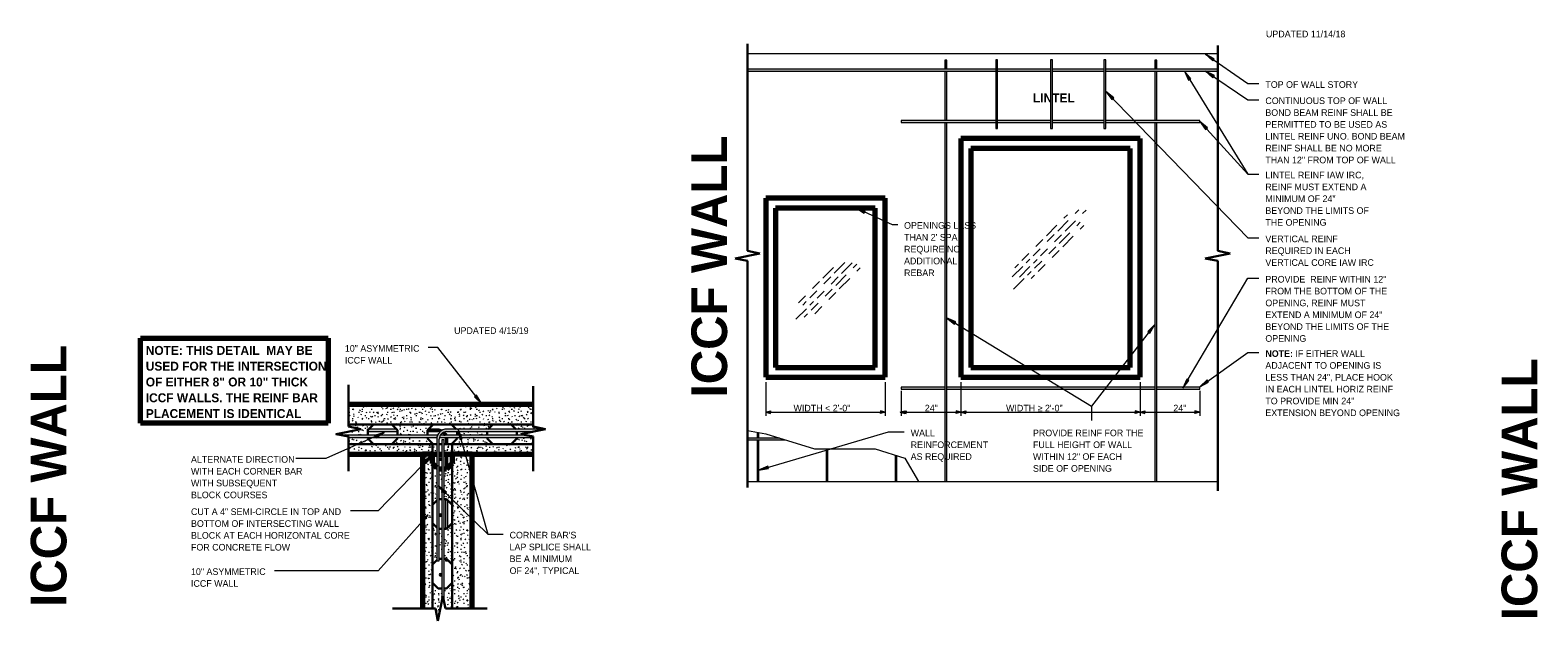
# Model space of a CAD drawing. Header units: inches. Extents: x 0 to 1352, y -35 to 287.
# Tile 9 of 13: x 686 to 989, y 19 to 138. Entities that reach past the tile are written whole.
import ezdxf

# ---------------------------------------------------------------- set-up
doc = ezdxf.new("R2010")
doc.units = ezdxf.units.IN
doc.header["$MEASUREMENT"] = 0
doc.linetypes.add('Hidden 1_16_', pattern=[0.09375, 0.0625, -0.03125])
for name, color, linetype, lineweight in [('A-ANNO-TEXT', 2, 'Continuous', 9), ('A-DETL', 5, 'Hidden 1_16_', 9), ('A-DETL-GENF', 3, 'Continuous', 9), ('A-DETL-HLIN', 3, 'Continuous', 70), ('A-DETL-LLIN', 3, 'Continuous', 9), ('A-DETL-MLIN', 3, 'Continuous', 30)]:
    doc.layers.add(name, color=color, linetype=linetype, lineweight=lineweight)
pattern_1 = [(0, (603.035, 0), (2.56, 0.64), [0.211, -1.709, 0.211, -1.709, -10.24]), (0, (603.035, 0), (2.56, 0.64), [-3.84, 0.211, -3.629, 0.211, -1.709, -4.48]), (0, (603.035, 0), (2.56, 0.64), [-9.6, 0.211, -1.069, 0.211, -2.989]), (120, (603.995, 0.32), (-1.8342563, 1.897025), [0.211, -1.709, 0.211, -1.709, -10.24]), (120, (603.995, 0.32), (-1.8342563, 1.897025), [-3.84, 0.211, -3.629, 0.211, -1.709, -4.48]), (120, (603.995, 0.32), (-1.8342563, 1.897025), [-9.6, 0.211, -1.069, 0.211, -2.989]), (240, (604.315, 1.6), (-0.7257437, -2.537025), [0.211, -1.709, 0.211, -1.709, -10.24]), (240, (604.315, 1.6), (-0.7257437, -2.537025), [-3.84, 0.211, -3.629, 0.211, -1.709, -4.48]), (240, (604.315, 1.6), (-0.7257437, -2.537025), [-9.6, 0.211, -1.069, 0.211, -2.989])]

# ---------------------------------------------------------------- blocks, each defined once
blk = doc.blocks.new('Reinf Bar Bend _TERSECTION0')
at = {"layer": 'A-DETL-GENF'}
for points in [[(0.5, 15.4), (0.27, 15.63), (0, 15.63), (0, 9.63), (0.27, 9.63), (0.5, 9.85)], [(-26, 0), (-26, -0.5), (-25.85, -0.5), (-25.56, -0.2), (-25.56, 0)], [(-2.56, 0), (-2.56, -0.5), (-1.5, -0.5), (-1.22, -0.44), (-1.22, 0.07), (-1.5, 0)], [(-13.85, -0.5), (-13.56, -0.2), (-13.56, 0), (-19.56, 0), (-19.56, -0.2), (-19.26, -0.5)], [(-4.56, -0.5), (-4.56, 0), (-7.55, 0), (-7.55, -0.2), (-7.26, -0.5)]]:
    blk.add_hatch(color=256, dxfattribs=at).paths.add_polyline_path(points, flags=0)
h = blk.add_hatch(color=256, dxfattribs=at)
edge = h.paths.add_edge_path(flags=0)
edge.add_line((0.5, 1.5), (0.5, 3.4))
edge.add_line((0.5, 3.4), (0.27, 3.63))
edge.add_line((0.27, 3.63), (0, 3.63))
edge.add_line((0, 3.63), (0, 1.5))
edge.add_line((0, 1.5), (-0.09, 1.16))
edge.add_line((-0.09, 1.16), (0.27, 0.63))
edge.add_spline(control_points=[(0.27, 0.63), (0.33, 0.76), (0.42, 1.05), (0.48, 1.35), (0.5, 1.5)], knot_values=[0, 0, 0, 0, 0.448916, 0.905024, 0.905024, 0.905024, 0.905024], degree=3, periodic=0)
h = blk.add_hatch(color=256, dxfattribs=at)
edge = h.paths.add_edge_path(flags=0)
edge.add_line((-0.72, 0.09), (-0.72, -0.34))
edge.add_line((-0.72, -0.34), (-0.09, 0.09))
edge.add_spline(control_points=[(-0.09, 0.09), (-0.1, 0.19), (-0.15, 0.38), (-0.26, 0.55), (-0.33, 0.63)], knot_values=[0, 0, 0, 0, 0.303352, 0.597012, 0.597012, 0.597012, 0.597012], degree=3, periodic=0)
edge.add_line((-0.33, 0.63), (-0.52, 0.43))
edge.add_line((-0.52, 0.43), (-0.49, 0.43))
edge.add_arc((-0.49, 0.18), 0.25, -90, 90, ccw=False)
edge.add_spline(control_points=[(-0.49, -0.07), (-0.51, -0.07), (-0.54, -0.06), (-0.61, -0.04), (-0.66, 0), (-0.7, 0.05), (-0.72, 0.08), (-0.72, 0.09)], knot_values=[0, 0, 0, 0, 0.050533, 0.098951, 0.196359, 0.244076, 0.293427, 0.293427, 0.293427, 0.293427], degree=3, periodic=0)
for p, q in [((0, 15.63), (0, 9.63)), ((0.5, 9.85), (0.5, 15.4)), ((0, 3.63), (0, 1.5)), ((0.5, 1.5), (0.5, 3.4)), ((-25.56, 0), (-26, 0)), ((-26, 0), (-26, -0.5)), ((-13.56, 0), (-19.56, 0)), ((-4.56, 0), (-7.55, 0)), ((-1.5, 0), (-2.56, 0)), ((-26, -0.5), (-25.85, -0.5)), ((-19.26, -0.5), (-13.85, -0.5)), ((-7.26, -0.5), (-4.56, -0.5)), ((-2.56, -0.5), (-1.5, -0.5))]:
    blk.add_line(p, q, dxfattribs=at)
for centre, radius, start, end in [((-1.5, 1.48), 1.48, 269.8826, 281.1505), ((-1.5, 1.49), 1.99, 293.0411, 315.0264), ((-1.45, 1.46), 1.43, 311.7108, 323.2507), ((-1.33, 1.49), 1.33, 344.8272, 0.4237), ((-1.49, 1.5), 1.99, 333.7091, 0.0394), ((-1.49, 1.27), 1.77, 269.7396, 279.1898)]:
    blk.add_arc(centre, radius, start, end, dxfattribs=at)
blk = doc.blocks.new('Reinf Bar Eleva_TERSECTION0')
at = {"layer": 'A-DETL-GENF'}
h = blk.add_hatch(color=256, dxfattribs=at)
edge = h.paths.add_edge_path(flags=0)
edge.add_spline(control_points=[(23.1, 0), (23.12, 0.01), (23.16, 0.02), (23.22, 0.02), (23.26, 0.01), (23.28, 0)], knot_values=[0, 0, 0, 0, 0.061092, 0.123674, 0.184765, 0.184765, 0.184765, 0.184765], degree=3, periodic=0)
edge.add_line((23.28, 0), (24.02, 0))
edge.add_spline(control_points=[(24.02, 0), (24.06, 0.08), (24.11, 0.25), (24.16, 0.41), (24.18, 0.5)], knot_values=[0, 0, 0, 0, 0.25957, 0.523675, 0.523675, 0.523675, 0.523675], degree=3, periodic=0)
edge.add_line((24.18, 0.5), (5.38, 0.5))
edge.add_line((5.38, 0.5), (5.38, 0.28))
edge.add_line((5.38, 0.28), (6.76, 0))
edge.add_line((6.76, 0), (23.1, 0))
h = blk.add_hatch(color=256, dxfattribs=at)
edge = h.paths.add_edge_path(flags=0)
edge.add_line((43.89, 0), (42.5, 0.28))
edge.add_line((42.5, 0.28), (42.5, 0.5))
edge.add_line((42.5, 0.5), (24.7, 0.5))
edge.add_spline(control_points=[(24.7, 0.5), (24.68, 0.42), (24.65, 0.25), (24.61, 0.08), (24.59, 0)], knot_values=[0, 0, 0, 0, 0.256045, 0.511008, 0.511008, 0.511008, 0.511008], degree=3, periodic=0)
edge.add_line((24.59, 0), (43.89, 0))
for p, q in [((24.18, 0.5), (5.38, 0.5)), ((6.76, 0), (23.1, 0)), ((23.28, 0), (24.02, 0)), ((24.59, 0), (43.89, 0)), ((42.5, 0.5), (24.7, 0.5))]:
    blk.add_line(p, q, dxfattribs=at)
blk = doc.blocks.new('Reinf Bar Secti_TERSECTION0')
at = {"layer": 'A-DETL-GENF'}
h = blk.add_hatch(color=256, dxfattribs=at)
edge = h.paths.add_edge_path(flags=0)
edge.add_arc((0, 0), 0.25, 180, 360)
edge.add_arc((0, 0), 0.25, 360, 540)
for start, end in [(360, 180), (180, 360)]:
    blk.add_arc((0, 0), 0.25, start, end, dxfattribs=at)
blk = doc.blocks.new('Break Line1 - B_TERSECTION0')
at = {"layer": 'A-DETL-GENF', "lineweight": 30}
for p, q in [((-7.94, 0), (-1, 0)), ((-1, 0), (-0.5, 2.5)), ((-0.5, 2.5), (0.5, -2.5)), ((0.5, -2.5), (1, 0)), ((1, 0), (9.42, 0))]:
    blk.add_line(p, q, dxfattribs=at)
blk = doc.blocks.new('Reinf Bar Bend _TERSECTION1')
at = {"layer": 'A-DETL-GENF'}
h = blk.add_hatch(color=256, dxfattribs=at)
edge = h.paths.add_edge_path(flags=0)
edge.add_line((-1.5, 0.5), (-26, 0.5))
edge.add_line((-26, 0.5), (-26, 0))
edge.add_line((-26, 0), (-1.5, 0))
edge.add_spline(control_points=[(-1.5, 0), (-1.37, 0), (-1.17, -0.03), (-0.92, -0.11), (-0.75, -0.2), (-0.59, -0.31), (-0.44, -0.44), (-0.31, -0.59), (-0.2, -0.75), (-0.11, -0.92), (-0.03, -1.17), (0, -1.37), (0, -1.5)], knot_values=[0, 0, 0, 0, 0.404156, 0.595405, 0.783325, 0.976031, 1.175391, 1.374751, 1.567457, 1.755378, 1.946626, 2.350782, 2.350782, 2.350782, 2.350782], degree=3, periodic=0)
edge.add_line((0, -1.5), (0, -18.88))
edge.add_line((0, -18.88), (0.5, -21.38))
edge.add_line((0.5, -21.38), (0.5, -1.5))
edge.add_spline(control_points=[(0.5, -1.5), (0.5, -1.37), (0.48, -1.17), (0.42, -0.91), (0.35, -0.73), (0.27, -0.56), (0.16, -0.39), (0.05, -0.23), (-0.08, -0.08), (-0.23, 0.05), (-0.39, 0.16), (-0.56, 0.27), (-0.73, 0.35), (-0.91, 0.42), (-1.17, 0.48), (-1.37, 0.5), (-1.5, 0.5)], knot_values=[0, 0, 0, 0, 0.399354, 0.592814, 0.784392, 0.978725, 1.17682, 1.374914, 1.569247, 1.76358, 1.961675, 2.15977, 2.354103, 2.545681, 2.73914, 3.138495, 3.138495, 3.138495, 3.138495], degree=3, periodic=0)
for p, q in [((-1.5, 0.5), (-26, 0.5)), ((-26, 0.5), (-26, 0)), ((-26, 0), (-1.5, 0)), ((0, -1.5), (0, -18.88)), ((0.5, -21.38), (0.5, -1.5))]:
    blk.add_line(p, q, dxfattribs=at)
for radius, start in [(2, 0), (1.5, 360)]:
    blk.add_arc((-1.5, -1.5), radius, start, 90, dxfattribs=at)
blk = doc.blocks.new('Reinf Bar Eleva_TERSECTION1')
at = {"layer": 'A-DETL-GENF'}
blk.add_hatch(color=256, dxfattribs=at).paths.add_polyline_path([(38.41, 0), (38.41, 0.5), (5.75, 0.5), (7, 0.25), (5.75, 0)], flags=0)
for p, q in [((38.41, 0.5), (5.75, 0.5)), ((5.75, 0), (38.41, 0)), ((38.41, 0), (38.41, 0.5))]:
    blk.add_line(p, q, dxfattribs=at)
blk = doc.blocks.new('Break Line2 - B_TERSECTION0')
at = {"layer": 'A-DETL-GENF', "lineweight": 30}
for p, q in [((0.5, 2.5), (-0.5, -2.5)), ((1, 0), (0.5, 2.5)), ((-1, 0), (-9.65, 0)), ((-0.5, -2.5), (-1, 0)), ((9.4, 0), (1, 0))]:
    blk.add_line(p, q, dxfattribs=at)
blk = doc.blocks.new('Break Line1 - B_TERSECTION1')
at = {"layer": 'A-DETL-GENF', "lineweight": 30}
for p, q in [((-9.11, 0), (-1, 0)), ((-1, 0), (-0.5, 2.5)), ((-0.5, 2.5), (0.5, -2.5)), ((0.5, -2.5), (1, 0)), ((1, 0), (7.94, 0))]:
    blk.add_line(p, q, dxfattribs=at)
blk = doc.blocks.new('Reinf Bar Eleva_N_ TYPICAL0')
at = {"layer": 'A-DETL-GENF'}
blk.add_hatch(color=256, dxfattribs=at).paths.add_polyline_path([(0, 0), (0, -0.38), (5.18, -0.38), (5.3, 0)], flags=0)
for p, q in [((5.3, 0), (0, 0)), ((0, 0), (0, -0.38)), ((0, -0.38), (5.18, -0.38))]:
    blk.add_line(p, q, dxfattribs=at)
blk = doc.blocks.new('Reinf Bar Eleva_N_ TYPICAL1')
at = {"layer": 'A-DETL-GENF'}
blk.add_hatch(color=256, dxfattribs=at).paths.add_polyline_path([(0, 0), (0, -0.38), (6.55, -0.38), (6.55, 0)], flags=0)
for p, q in [((6.55, 0), (0, 0)), ((0, 0), (0, -0.38)), ((0, -0.38), (6.55, -0.38))]:
    blk.add_line(p, q, dxfattribs=at)
blk = doc.blocks.new('Reinf Bar Eleva_N_ TYPICAL2')
at = {"layer": 'A-DETL-GENF'}
for points in [[(0, 0), (0, -0.38), (8.38, -0.38), (8.38, 0)], [(8.75, 0), (8.75, -0.38), (9.86, -0.38), (9.93, 0)]]:
    blk.add_hatch(color=256, dxfattribs=at).paths.add_polyline_path(points, flags=0)
for p, q in [((8.38, 0), (0, 0)), ((0, 0), (0, -0.38)), ((0, -0.38), (8.38, -0.38)), ((9.93, 0), (8.75, 0)), ((8.75, -0.38), (9.86, -0.38))]:
    blk.add_line(p, q, dxfattribs=at)
blk = doc.blocks.new('Reinf Bar Eleva_N_ TYPICAL3')
at = {"layer": 'A-DETL-GENF'}
blk.add_hatch(color=256, dxfattribs=at).paths.add_polyline_path([(10.12, -0.38), (8.92, 0), (2.5, 0), (2.5, -0.38)], flags=0)
for p, q in [((8.92, 0), (2.5, 0)), ((2.5, -0.38), (10.12, -0.38))]:
    blk.add_line(p, q, dxfattribs=at)
blk = doc.blocks.new('Reinf Bar Eleva_N_ TYPICAL4')
at = {"layer": 'A-DETL-GENF'}
for points in [[(0, 0), (0, -0.38), (8.76, -0.38), (8.76, 0)], [(9.14, 0), (9.14, -0.38), (51, -0.38), (51, 0)], [(60, -0.38), (60, 0), (51.37, 0), (51.37, -0.38)]]:
    blk.add_hatch(color=256, dxfattribs=at).paths.add_polyline_path(points, flags=0)
for p, q in [((8.76, 0), (0, 0)), ((0, 0), (0, -0.38)), ((0, -0.38), (8.76, -0.38)), ((51, 0), (9.14, 0)), ((9.14, -0.38), (51, -0.38)), ((60, 0), (51.37, 0)), ((51.37, -0.38), (60, -0.38)), ((60, -0.38), (60, 0))]:
    blk.add_line(p, q, dxfattribs=at)
blk = doc.blocks.new('Reinf Bar Eleva_N_ TYPICAL5')
at = {"layer": 'A-DETL-GENF'}
for points in [[(0, 0), (0, -0.38), (72.21, -0.38), (72.21, 0)], [(72.58, 0), (72.58, -0.38), (82.5, -0.38), (82.5, 0)], [(84.75, -0.38), (84.75, 0), (82.87, 0), (82.87, -0.38)]]:
    blk.add_hatch(color=256, dxfattribs=at).paths.add_polyline_path(points, flags=0)
for p, q in [((72.21, 0), (0, 0)), ((0, 0), (0, -0.38)), ((0, -0.38), (72.21, -0.38)), ((82.5, 0), (72.58, 0)), ((72.58, -0.38), (82.5, -0.38)), ((84.75, 0), (82.87, 0)), ((82.87, -0.38), (84.75, -0.38)), ((84.75, -0.38), (84.75, 0))]:
    blk.add_line(p, q, dxfattribs=at)
blk = doc.blocks.new('Reinf Bar Eleva_N_ TYPICAL6')
at = {"layer": 'A-DETL-GENF'}
for points in [[(0, 0), (0, -0.38), (18.88, -0.38), (18.88, 0)], [(29.63, -0.38), (29.63, 0), (19.25, 0), (19.25, -0.38)], [(30, 0), (30, -0.38), (40.63, -0.38), (40.63, 0)], [(60, -0.38), (60, 0), (41, 0), (41, -0.38)]]:
    blk.add_hatch(color=256, dxfattribs=at).paths.add_polyline_path(points, flags=0)
for p, q in [((18.88, 0), (0, 0)), ((0, 0), (0, -0.38)), ((0, -0.38), (18.88, -0.38)), ((29.63, 0), (19.25, 0)), ((19.25, -0.38), (29.63, -0.38)), ((40.63, 0), (30, 0)), ((30, -0.38), (40.63, -0.38)), ((60, 0), (41, 0)), ((41, -0.38), (60, -0.38)), ((60, -0.38), (60, 0))]:
    blk.add_line(p, q, dxfattribs=at)
blk = doc.blocks.new('Reinf Bar Eleva_N_ TYPICAL7')
at = {"layer": 'A-DETL-GENF'}
for points in [[(2, 0), (2, -0.38), (24.49, -0.38), (24.49, 0)], [(35.24, -0.38), (35.24, 0), (24.86, 0), (24.86, -0.38)], [(35.61, 0), (35.61, -0.38), (46.24, -0.38), (46.24, 0)], [(96.5, -0.38), (96.5, 0), (46.61, 0), (46.61, -0.38)]]:
    blk.add_hatch(color=256, dxfattribs=at).paths.add_polyline_path(points, flags=0)
for p, q in [((24.49, 0), (2, 0)), ((2, -0.38), (24.49, -0.38)), ((35.24, 0), (24.86, 0)), ((24.86, -0.38), (35.24, -0.38)), ((46.24, 0), (35.61, 0)), ((35.61, -0.38), (46.24, -0.38)), ((96.5, 0), (46.61, 0)), ((46.61, -0.38), (96.5, -0.38))]:
    blk.add_line(p, q, dxfattribs=at)
blk = doc.blocks.new('Break Line6 - B_N_ TYPICAL0')
at = {"layer": 'A-DETL-GENF', "lineweight": 30}
for p, q in [((-46.56, 0), (-1, 0)), ((-1, 0), (-0.5, 2.5)), ((-0.5, 2.5), (0.5, -2.5)), ((0.5, -2.5), (1, 0)), ((1, 0), (42.63, 0))]:
    blk.add_line(p, q, dxfattribs=at)
blk = doc.blocks.new('Break Line6 - B_N_ TYPICAL1')
at = {"layer": 'A-DETL-GENF', "lineweight": 30}
for p, q in [((-42.31, 0), (-1, 0)), ((-1, 0), (-0.5, 2.5)), ((-0.5, 2.5), (0.5, -2.5)), ((0.5, -2.5), (1, 0)), ((1, 0), (47.26, 0))]:
    blk.add_line(p, q, dxfattribs=at)
blk = doc.blocks.new('Reinf Bar Eleva_N_ TYPICAL8')
at = {"layer": 'A-DETL-GENF'}
blk.add_hatch(color=256, dxfattribs=at).paths.add_polyline_path([(13.8, 0), (0, 0), (0, -0.38), (13.8, -0.38)], flags=0)
for p, q in [((13.8, 0), (0, 0)), ((0, 0), (0, -0.38)), ((0, -0.38), (13.8, -0.38)), ((13.8, -0.38), (13.8, 0))]:
    blk.add_line(p, q, dxfattribs=at)

msp = doc.modelspace()

# ---------------------------------------------------------------- hatches: boundary and pattern name
at = {"layer": 'A-ANNO-TEXT'}
for points in [[(923.24, 131.43), (923.54, 131.86), (921.75, 132.78)], [(918.37, 127.55), (918.82, 127.83), (917.55, 129.4)], [(923.25, 128.05), (923.55, 128.49), (921.75, 129.39)], [(902.93, 123.67), (903.31, 124.04), (901.73, 125.29)], [(921.8, 117.61), (922.19, 117.96), (920.65, 119.26)], [(853.16, 100.82), (853.38, 101.3), (851.46, 101.9)], [(871.3, 78.51), (871.57, 78.96), (869.72, 79.77)], [(910.15, 77.04), (910.57, 76.71), (911.58, 78.46)], [(918.44, 67.19), (917.99, 67.45), (917.2, 65.6)], [(922.38, 66.85), (922.08, 67.28), (920.6, 65.91)], [(775.26, 64.25), (774.85, 63.92), (776.29, 62.51)], [(754.76, 56.13), (754.98, 55.65), (756.7, 56.7)], [(771.86, 55.32), (772.37, 55.47), (771.58, 57.32)], [(764.8, 50.99), (765.18, 50.62), (766.39, 52.24)], [(833.93, 49.45), (833.78, 49.96), (831.94, 49.14)], [(768.81, 44.37), (769.18, 44.75), (767.56, 45.96)], [(764.01, 38.82), (764.41, 38.47), (765.55, 40.13)]]:
    msp.add_hatch(color=7, dxfattribs=at).paths.add_polyline_path(points, flags=0)
at = {"layer": 'A-DETL-GENF'}
h = msp.add_hatch(dxfattribs=at)
h.set_pattern_fill('FP6_19', style=0, pattern_type=2)
h.set_pattern_definition(pattern_1)
h.paths.add_polyline_path([(758.2, 58.34), (759.37, 57.17), (759.37, 56.18), (765.37, 56.18), (765.37, 57.17), (766.54, 58.34), (770.2, 58.34), (771.14, 57.4), (777.6, 57.4), (778.54, 58.34), (782.2, 58.34), (783.14, 57.4), (789.12, 57.4), (786.62, 57.9), (786.62, 62.34), (749.5, 62.34), (749.5, 57.9), (752, 57.4), (747.37, 56.47), (747.37, 56.32), (748.11, 56.18), (753.37, 56.18), (753.37, 57.17), (754.54, 58.34)], flags=0)
for points in [[(834.34, 61.08), (833.37, 60.82), (834.34, 60.56)], [(856.41, 60.56), (857.37, 60.82), (856.41, 61.08)], [(861.57, 61.08), (860.61, 60.82), (861.57, 60.56)], [(871.64, 60.56), (872.61, 60.82), (871.64, 61.08)], [(873.57, 61.08), (872.61, 60.82), (873.57, 60.56)], [(907.64, 60.56), (908.61, 60.82), (907.64, 61.08)], [(909.57, 61.08), (908.61, 60.82), (909.57, 60.56)], [(919.64, 60.56), (920.61, 60.82), (919.64, 61.08)]]:
    msp.add_hatch(color=7, dxfattribs=at).paths.add_polyline_path(points, flags=0)
h = msp.add_hatch(dxfattribs=at)
h.set_pattern_fill('FP6_19', style=0, pattern_type=2)
h.set_pattern_definition(pattern_1)
h.paths.add_polyline_path([(759.37, 55.51), (758.2, 54.34), (754.54, 54.34), (753.37, 55.51), (753.37, 55.68), (749.5, 55.68), (749.5, 52.34), (767.24, 52.34), (767.24, 54.34), (766.54, 54.34), (765.37, 55.51), (765.37, 55.68), (759.37, 55.68)], flags=0)
h = msp.add_hatch(dxfattribs=at)
h.set_pattern_fill('FP6_19', style=0, pattern_type=2)
h.set_pattern_definition(pattern_1)
h.paths.add_polyline_path([(771.37, 55.51), (770.2, 54.34), (768.74, 54.34), (768.74, 52.34), (786.62, 52.34), (786.62, 55.68), (783.37, 55.68), (783.37, 55.51), (782.2, 54.34), (778.54, 54.34), (777.37, 55.51), (777.37, 55.68), (771.37, 55.68)], flags=0)
h = msp.add_hatch(dxfattribs=at)
h.set_pattern_fill('FP6_19', style=0, pattern_type=2)
h.set_pattern_definition(pattern_1)
h.paths.add_polyline_path([(771.37, 56.18), (777.37, 56.18), (777.37, 56.9), (771.37, 56.9)], flags=0)
h = msp.add_hatch(dxfattribs=at)
h.set_pattern_fill('FP6_19', style=0, pattern_type=2)
h.set_pattern_definition(pattern_1)
h.paths.add_polyline_path([(783.37, 56.18), (785.23, 56.18), (784.12, 56.4), (786.62, 56.9), (783.37, 56.9)], flags=0)
h = msp.add_hatch(dxfattribs=at)
h.set_pattern_fill('FP6_19', style=0, pattern_type=2)
h.set_pattern_definition(pattern_1)
h.paths.add_polyline_path([(766.37, 50.51), (766.37, 52.34), (764.37, 52.34), (764.37, 21.34), (766.99, 21.34), (767.42, 19.22), (767.54, 19.34), (767.59, 19.34), (768.24, 22.59), (768.24, 25.34), (767.54, 25.34), (766.37, 26.51), (766.37, 30.17), (767.24, 31.05), (767.24, 37.64), (766.37, 38.51), (766.37, 42.17), (767.24, 43.05), (767.24, 49.64)], flags=0)
h = msp.add_hatch(dxfattribs=at)
h.set_pattern_fill('FP6_19', style=0, pattern_type=2)
h.set_pattern_definition(pattern_1)
h.paths.add_polyline_path([(767.74, 54.34), (767.74, 52.34), (768.24, 52.34), (768.24, 54.34)], flags=0)
h = msp.add_hatch(dxfattribs=at)
h.set_pattern_fill('FP6_19', style=0, pattern_type=2)
h.set_pattern_definition(pattern_1)
h.paths.add_polyline_path([(774.37, 52.34), (770.37, 52.34), (770.37, 50.51), (769.19, 49.34), (768.74, 49.34), (768.74, 43.34), (769.19, 43.34), (770.37, 42.17), (770.37, 38.51), (769.19, 37.34), (768.74, 37.34), (768.74, 31.34), (769.19, 31.34), (770.37, 30.17), (770.37, 26.51), (769.19, 25.34), (768.74, 25.34), (768.74, 22.59), (768.99, 21.34), (774.37, 21.34)], flags=0)
h = msp.add_hatch(dxfattribs=at)
h.set_pattern_fill('FP6_19', style=0, pattern_type=2)
h.set_pattern_definition(pattern_1)
h.paths.add_polyline_path([(767.74, 49.34), (767.74, 43.34), (768.24, 43.34), (768.24, 49.34)], flags=0)
h = msp.add_hatch(dxfattribs=at)
h.set_pattern_fill('FP6_19', style=0, pattern_type=2)
h.set_pattern_definition(pattern_1)
h.paths.add_polyline_path([(767.74, 37.34), (767.74, 31.34), (768.24, 31.34), (768.24, 37.34)], flags=0)

# ---------------------------------------------------------------- linework, layer by layer
at = {"layer": 'A-ANNO-TEXT', "color": 7}
for p, q in [((923.54, 131.86), (921.75, 132.78)), ((921.75, 132.78), (923.24, 131.43)), ((921.75, 132.78), (930.28, 126.87)), ((923.24, 131.43), (923.54, 131.86)), ((918.82, 127.83), (917.55, 129.4)), ((917.55, 129.4), (918.37, 127.55)), ((917.55, 129.4), (930.28, 108.67)), ((918.37, 127.55), (918.82, 127.83)), ((923.55, 128.49), (921.75, 129.39)), ((921.75, 129.39), (923.25, 128.05)), ((921.75, 129.39), (930.28, 123.61)), ((923.25, 128.05), (923.55, 128.49)), ((903.31, 124.04), (901.73, 125.29)), ((901.73, 125.29), (902.93, 123.67)), ((901.73, 125.29), (930.28, 95.84)), ((930.28, 126.87), (932.52, 126.87)), ((902.93, 123.67), (903.31, 124.04)), ((930.28, 123.61), (932.52, 123.61)), ((922.19, 117.96), (920.65, 119.26)), ((920.65, 119.26), (921.8, 117.61)), ((920.65, 119.26), (930.28, 108.67)), ((921.8, 117.61), (922.19, 117.96)), ((930.28, 108.67), (932.52, 108.67)), ((930.28, 108.67), (932.52, 108.67)), ((853.38, 101.3), (851.46, 101.9)), ((851.46, 101.9), (853.16, 100.82)), ((851.46, 101.9), (858.77, 98.54)), ((853.16, 100.82), (853.38, 101.3)), ((858.77, 98.54), (859.9, 98.54)), ((930.28, 95.84), (932.52, 95.84)), ((917.2, 65.6), (930.28, 87.72)), ((930.28, 87.72), (932.52, 87.72)), ((871.57, 78.96), (869.72, 79.77)), ((869.72, 79.77), (871.3, 78.51)), ((869.72, 79.77), (898.88, 62.04)), ((871.3, 78.51), (871.57, 78.96)), ((911.58, 78.46), (898.88, 62.04)), ((911.58, 78.46), (910.15, 77.04)), ((910.15, 77.04), (910.57, 76.71)), ((910.57, 76.71), (911.58, 78.46)), ((766.28, 73.82), (765.54, 73.82)), ((767.44, 73.82), (766.28, 73.82)), ((776.29, 62.51), (767.44, 73.82)), ((920.6, 65.91), (930.28, 72.77)), ((930.28, 72.77), (932.52, 72.77)), ((917.99, 67.45), (917.2, 65.6)), ((917.2, 65.6), (918.44, 67.19)), ((918.44, 67.19), (917.99, 67.45)), ((922.08, 67.28), (920.6, 65.91)), ((920.6, 65.91), (922.38, 66.85)), ((922.38, 66.85), (922.08, 67.28)), ((775.26, 64.25), (774.85, 63.92)), ((774.85, 63.92), (776.29, 62.51)), ((776.29, 62.51), (775.26, 64.25)), ((898.88, 62.04), (898.88, 59.15)), ((898.88, 62.04), (898.88, 59.15)), ((756.7, 56.7), (744.93, 51.5)), ((756.7, 56.7), (754.76, 56.13)), ((754.76, 56.13), (754.98, 55.65)), ((754.98, 55.65), (756.7, 56.7)), ((772.37, 55.47), (771.58, 57.32)), ((771.58, 57.32), (771.86, 55.32)), ((771.58, 57.32), (777.49, 36.27)), ((771.86, 55.32), (772.37, 55.47)), ((831.94, 49.14), (858.08, 56.82)), ((858.08, 56.82), (861.23, 56.82)), ((766.39, 52.24), (755.44, 40.98)), ((766.39, 52.24), (764.8, 50.99)), ((765.18, 50.62), (766.39, 52.24)), ((742.32, 51.5), (738.95, 51.5)), ((744.93, 51.5), (742.32, 51.5)), ((764.8, 50.99), (765.18, 50.62)), ((833.78, 49.96), (831.94, 49.14)), ((831.94, 49.14), (833.93, 49.45)), ((833.93, 49.45), (833.78, 49.96)), ((769.18, 44.75), (767.56, 45.96)), ((767.56, 45.96), (768.81, 44.37)), ((767.56, 45.96), (777.49, 36.27)), ((768.81, 44.37), (769.18, 44.75)), ((751.18, 40.98), (749.88, 40.98)), ((755.44, 40.98), (751.18, 40.98)), ((765.55, 40.13), (755.44, 28.93)), ((765.55, 40.13), (764.01, 38.82)), ((764.41, 38.47), (765.55, 40.13)), ((764.01, 38.82), (764.41, 38.47)), ((777.49, 36.27), (780.61, 36.27)), ((777.49, 36.27), (780.61, 36.27)), ((735.35, 28.93), (734.61, 28.93)), ((755.44, 28.93), (735.35, 28.93))]:
    msp.add_line(p, q, dxfattribs=at)
at = {"layer": 'A-DETL', "linetype": 'Continuous', "lineweight": 70}
for p, q in [((707.7, 75.69), (745.45, 75.69)), ((707.7, 58.59), (707.7, 75.69)), ((745.45, 75.69), (745.45, 58.59)), ((745.45, 58.59), (707.7, 58.59)), ((747.37, 56.47), (747.37, 56.32)), ((766.37, 50.51), (766.37, 52.34)), ((770.37, 52.34), (770.37, 50.51)), ((767.24, 49.64), (766.37, 50.51)), ((768.24, 49.34), (767.74, 49.34)), ((769.19, 49.34), (768.74, 49.34)), ((770.37, 50.51), (769.19, 49.34))]:
    msp.add_line(p, q, dxfattribs=at)
at = {"layer": 'A-DETL', "linetype": 'Continuous', "lineweight": 30}
for p, q in [((753.37, 57.17), (754.54, 58.34)), ((754.54, 58.34), (758.2, 58.34)), ((758.2, 58.34), (759.37, 57.17)), ((765.37, 57.17), (766.54, 58.34)), ((766.54, 58.34), (770.2, 58.34)), ((770.2, 58.34), (771.14, 57.4)), ((777.6, 57.4), (778.54, 58.34)), ((778.54, 58.34), (782.2, 58.34)), ((782.2, 58.34), (783.14, 57.4)), ((753.37, 56.18), (753.37, 57.17)), ((753.37, 55.51), (753.37, 55.68)), ((754.54, 54.34), (753.37, 55.51)), ((759.37, 55.51), (758.2, 54.34)), ((759.37, 57.17), (759.37, 56.18)), ((759.37, 55.68), (759.37, 55.51)), ((765.37, 56.18), (765.37, 57.17)), ((765.37, 55.51), (765.37, 55.68)), ((766.54, 54.34), (765.37, 55.51)), ((771.37, 55.51), (770.2, 54.34)), ((771.37, 56.9), (771.37, 56.18)), ((771.37, 55.68), (771.37, 55.51)), ((777.37, 56.18), (777.37, 56.9)), ((777.37, 55.51), (777.37, 55.68)), ((778.54, 54.34), (777.37, 55.51)), ((783.37, 55.51), (782.2, 54.34)), ((783.37, 56.9), (783.37, 56.18)), ((783.37, 55.68), (783.37, 55.51)), ((758.2, 54.34), (754.54, 54.34)), ((767.24, 54.34), (766.54, 54.34)), ((768.24, 54.34), (767.74, 54.34)), ((770.2, 54.34), (768.74, 54.34)), ((782.2, 54.34), (778.54, 54.34)), ((766.37, 42.17), (767.24, 43.05)), ((767.74, 43.34), (768.24, 43.34)), ((768.74, 43.34), (769.19, 43.34)), ((769.19, 43.34), (770.37, 42.17)), ((766.37, 38.51), (766.37, 42.17)), ((770.37, 42.17), (770.37, 38.51)), ((767.24, 37.64), (766.37, 38.51)), ((768.24, 37.34), (767.74, 37.34)), ((769.19, 37.34), (768.74, 37.34)), ((770.37, 38.51), (769.19, 37.34)), ((766.37, 30.17), (767.24, 31.05)), ((767.74, 31.34), (768.24, 31.34)), ((768.74, 31.34), (769.19, 31.34)), ((769.19, 31.34), (770.37, 30.17)), ((766.37, 26.51), (766.37, 30.17)), ((770.37, 30.17), (770.37, 26.51)), ((767.54, 25.34), (766.37, 26.51)), ((768.24, 25.34), (767.54, 25.34)), ((769.19, 25.34), (768.74, 25.34)), ((770.37, 26.51), (769.19, 25.34)), ((767.42, 19.22), (767.54, 19.34)), ((767.54, 19.34), (767.59, 19.34))]:
    msp.add_line(p, q, dxfattribs=at)
at = {"layer": 'A-DETL', "lineweight": 30}
for p, q in [((766.37, 54.34), (766.37, 52.34)), ((770.37, 54.34), (770.37, 52.34))]:
    msp.add_line(p, q, dxfattribs=at)
at = {"layer": 'A-DETL-HLIN'}
for p, q in [((872.61, 115.82), (872.61, 67.82)), ((908.61, 115.82), (872.61, 115.82)), ((908.61, 67.82), (908.61, 115.82)), ((874.61, 113.82), (874.61, 69.82)), ((906.61, 113.82), (874.61, 113.82)), ((906.61, 69.82), (906.61, 113.82)), ((833.37, 103.82), (833.37, 67.82)), ((857.37, 103.82), (833.37, 103.82)), ((857.37, 67.82), (857.37, 103.82)), ((835.37, 101.82), (835.37, 69.82)), ((855.37, 101.82), (835.37, 101.82)), ((855.37, 69.82), (855.37, 101.82)), ((835.37, 69.82), (855.37, 69.82)), ((874.61, 69.82), (906.61, 69.82)), ((833.37, 67.82), (857.37, 67.82)), ((872.61, 67.82), (908.61, 67.82)), ((786.62, 62.34), (749.5, 62.34)), ((749.5, 52.34), (764.37, 52.34)), ((766.37, 52.34), (764.37, 52.34)), ((764.37, 52.34), (764.37, 21.34)), ((766.37, 52.34), (767.24, 52.34)), ((767.74, 52.34), (768.24, 52.34)), ((768.74, 52.34), (770.37, 52.34)), ((774.37, 52.34), (770.37, 52.34)), ((774.37, 52.34), (786.62, 52.34)), ((774.37, 21.34), (774.37, 52.34))]:
    msp.add_line(p, q, dxfattribs=at)
at = {"layer": 'A-DETL-LLIN'}
for p, q in [((924.22, 132.86), (829.72, 132.86)), ((893.31, 99.8), (894.02, 100.51)), ((895.6, 100.76), (896.3, 101.47)), ((897.05, 100.73), (897.76, 101.44)), ((889.79, 96.25), (891.9, 98.38)), ((892.07, 97.21), (894.19, 99.34)), ((893.53, 97.18), (895.65, 99.31)), ((895.88, 98.3), (896.59, 99.01)), ((896.59, 97.6), (897.3, 98.31)), ((887.68, 94.12), (889.09, 95.54)), ((889.96, 95.09), (891.37, 96.51)), ((890.25, 92.62), (891.66, 94.04)), ((891.42, 95.05), (892.83, 96.47)), ((892.36, 94.75), (894.47, 96.88)), ((893.07, 94.05), (895.18, 96.18)), ((884.86, 91.28), (886.27, 92.7)), ((885.73, 90.83), (886.44, 91.54)), ((887.14, 92.25), (888.55, 93.67)), ((887.19, 90.79), (887.9, 91.5)), ((887.43, 89.79), (888.84, 91.2)), ((888.6, 92.21), (890.01, 93.63)), ((890.96, 91.92), (892.37, 93.34)), ((926.22, 92.63), (926.22, 92.83)), ((844.87, 87.77), (846.98, 89.9)), ((845.04, 86.61), (846.45, 88.03)), ((846.5, 86.57), (847.91, 87.99)), ((847.15, 88.74), (849.27, 90.87)), ((847.44, 86.28), (849.55, 88.41)), ((848.61, 88.7), (850.72, 90.83)), ((850.96, 89.83), (851.66, 90.54)), ((851.67, 89.13), (852.37, 89.84)), ((882.92, 87.99), (885.03, 90.12)), ((883.45, 89.86), (884.16, 90.57)), ((884.37, 87.95), (886.49, 90.08)), ((886.02, 88.37), (886.72, 89.08)), ((886.73, 87.66), (887.43, 88.37)), ((888.14, 89.08), (889.55, 90.5)), ((842.22, 83.77), (843.63, 85.19)), ((842.76, 85.64), (844.16, 87.06)), ((843.68, 83.74), (845.09, 85.16)), ((845.32, 84.15), (846.73, 85.57)), ((846.03, 83.45), (847.44, 84.87)), ((848.15, 85.58), (850.26, 87.71)), ((883.2, 85.53), (885.32, 87.66)), ((839.94, 82.81), (841.35, 84.23)), ((840.81, 82.35), (841.52, 83.06)), ((842.27, 82.32), (842.97, 83.03)), ((842.51, 81.31), (843.92, 82.73)), ((843.22, 80.61), (844.63, 82.03)), ((839.45, 79.48), (841.57, 81.61)), ((841.1, 79.89), (841.8, 80.6)), ((833.37, 66.82), (833.37, 60.07)), ((857.37, 66.82), (857.37, 60.07)), ((872.61, 66.82), (872.61, 60.07)), ((908.61, 66.82), (908.61, 60.07)), ((860.61, 65.07), (860.61, 60.07)), ((920.61, 65.07), (920.61, 60.07)), ((833.37, 60.82), (834.34, 61.08)), ((833.37, 60.82), (857.37, 60.82)), ((833.37, 60.82), (834.34, 60.56)), ((834.34, 61.08), (834.34, 60.82)), ((834.34, 60.56), (834.34, 60.82)), ((857.37, 60.82), (856.41, 61.08)), ((856.41, 61.08), (856.41, 60.82)), ((857.37, 60.82), (856.41, 60.56)), ((856.41, 60.56), (856.41, 60.82)), ((860.37, 60.82), (861.34, 61.08)), ((860.37, 60.82), (861.34, 60.56)), ((860.61, 60.82), (861.57, 61.08)), ((860.61, 60.82), (872.61, 60.82)), ((860.61, 60.82), (861.57, 60.56)), ((861.34, 61.08), (861.34, 60.82)), ((861.34, 60.56), (861.34, 60.82)), ((861.57, 61.08), (861.57, 60.82)), ((861.57, 60.56), (861.57, 60.82)), ((872.61, 60.82), (871.64, 61.08)), ((871.64, 61.08), (871.64, 60.82)), ((872.61, 60.82), (871.64, 60.56)), ((871.64, 60.56), (871.64, 60.82)), ((872.61, 60.82), (873.57, 61.08)), ((872.61, 60.82), (908.61, 60.82)), ((872.61, 60.82), (873.57, 60.56)), ((873.57, 61.08), (873.57, 60.82)), ((873.57, 60.56), (873.57, 60.82)), ((908.61, 60.82), (907.64, 61.08)), ((907.64, 61.08), (907.64, 60.82)), ((908.61, 60.82), (907.64, 60.56)), ((907.64, 60.56), (907.64, 60.82)), ((908.61, 60.82), (909.57, 61.08)), ((908.61, 60.82), (920.61, 60.82)), ((908.61, 60.82), (909.57, 60.56)), ((909.57, 61.08), (909.57, 60.82)), ((909.57, 60.56), (909.57, 60.82)), ((920.61, 60.82), (919.64, 61.08)), ((919.64, 61.08), (919.64, 60.82)), ((920.61, 60.82), (919.64, 60.56)), ((919.64, 60.56), (919.64, 60.82)), ((829.72, 57.12), (833.37, 56.48)), ((833.37, 56.48), (843.17, 53.41)), ((843.17, 53.41), (855.37, 53.41)), ((855.37, 53.41), (861.31, 51.55)), ((861.31, 51.55), (864.1, 46.86)), ((829.72, 46.86), (924.22, 46.86))]:
    msp.add_line(p, q, dxfattribs=at)
at = {"layer": 'A-DETL-MLIN'}
for p, q in [((786.62, 58.34), (749.5, 58.34)), ((767.24, 54.34), (749.5, 54.34)), ((766.37, 21.34), (766.37, 52.34)), ((768.24, 54.34), (767.74, 54.34)), ((786.62, 54.34), (768.74, 54.34)), ((770.36, 21.34), (770.36, 52.34))]:
    msp.add_line(p, q, dxfattribs=at)

# ---------------------------------------------------------------- block references
at = {"layer": 'A-DETL-GENF'}
for name, p, rotation in [('Break Line6 - B_N_ TYPICAL0', (829.72, 92.23), 89.99999999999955), ('Break Line6 - B_N_ TYPICAL1', (924.22, 92.23), 269.9999999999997), ('Reinf Bar Eleva_N_ TYPICAL5', (869.37, 46.86), 89.9999999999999), ('Reinf Bar Eleva_N_ TYPICAL8', (879.61, 117.82), 89.99999999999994), ('Reinf Bar Eleva_N_ TYPICAL8', (890.61, 117.82), 89.99999999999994), ('Reinf Bar Eleva_N_ TYPICAL8', (901.36, 117.82), 89.99999999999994), ('Reinf Bar Eleva_N_ TYPICAL5', (911.61, 46.86), 89.9999999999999), ('Reinf Bar Eleva_N_ TYPICAL7', (926.22, 129.36), 180), ('Reinf Bar Eleva_N_ TYPICAL6', (920.61, 119.07), 180), ('Break Line1 - B_TERSECTION0', (749.5, 56.9), 89.99999999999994), ('Break Line1 - B_TERSECTION1', (786.62, 56.9), 270.0000000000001), ('Reinf Bar Eleva_TERSECTION0', (792, 56.18), 180), ('Reinf Bar Bend _TERSECTION0', (768.99, 56.9), 90.00000000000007), ('Reinf Bar Bend _TERSECTION1', (767.74, 56.9), 89.99999999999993), ('Reinf Bar Eleva_TERSECTION1', (768.74, 16.84), 90.00000000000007), ('Reinf Bar Secti_TERSECTION0', (768.81, 56.4), 180), ('Reinf Bar Eleva_N_ TYPICAL2', (831.62, 46.86), 89.9999999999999), ('Reinf Bar Secti_TERSECTION0', (767.99, 51.4), 180), ('Reinf Bar Eleva_N_ TYPICAL1', (845.5, 46.86), 89.9999999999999), ('Reinf Bar Eleva_N_ TYPICAL0', (859.37, 46.86), 89.9999999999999), ('Reinf Bar Secti_TERSECTION0', (767.99, 40.09), 180), ('Reinf Bar Secti_TERSECTION0', (767.99, 28.09), 180)]:
    msp.add_blockref(name, p, dxfattribs=dict(at, rotation=rotation))
for name, p in [('Reinf Bar Eleva_N_ TYPICAL4', (860.61, 65.82)), ('Reinf Bar Eleva_N_ TYPICAL3', (827.22, 55.61)), ('Break Line2 - B_TERSECTION0', (767.99, 21.34))]:
    msp.add_blockref(name, p, dxfattribs=at)

# ---------------------------------------------------------------- texts
at = {"layer": 'A-ANNO-TEXT', "color": 7, "attachment_point": 1}
for s, insert, char_height, width, line_spacing_factor in [('\\fStylus BT|b0|i0|c0|p34|;UPDATED 11/14/18', (933.92, 137.51), 1.3341, 20.97, 1.070803), ('\\fStylus BT|b0|i0|c0|p34|;TOP OF WALL STORY', (933.8, 127.35), 1.3341, 22.05, 1.070803), ('\\fStylus BT|b1|i0|c0|p34|;LINTEL', (887.09, 124.89), 1.7913, 8.88, 1.063354), ('\\fStylus BT|b0|i0|c0|p34|;CONTINUOUS TOP OF WALL\\PBOND BEAM REINF SHALL BE\\PPERMITTED TO BE USED AS\\PLINTEL REINF UNO. BOND BEAM\\PREINF SHALL BE NO MORE\\PTHAN 12" FROM TOP OF WALL', (933.8, 124.09), 1.3341, 33.714, 1.070803), ('\\fStylus BT|b0|i0|c0|p34|;LINTEL REINF IAW IRC,\\PREINF MUST EXTEND A\\PMINIMUM OF 24"\\PBEYOND THE LIMITS OF\\PTHE OPENING', (933.8, 109.15), 1.3341, 24.948, 1.070803), ("\\fStylus BT|b0|i0|c0|p34|;OPENINGS LESS\\PTHAN 2' SPAN\\PREQUIRE NO\\PADDITIONAL\\PREBAR", (861.18, 99.02), 1.3341, 17.118, 1.070803), ('\\fStylus BT|b0|i0|c0|p34|;VERTICAL REINF\\PREQUIRED IN EACH\\PVERTICAL CORE IAW IRC', (933.8, 96.32), 1.3341, 25.722, 1.070803), ('\\fStylus BT|b0|i0|c0|p34|;PROVIDE  REINF WITHIN 12"\\PFROM THE BOTTOM OF THE\\POPENING, REINF MUST\\PEXTEND A MINIMUM OF 24"\\PBEYOND THE LIMITS OF THE\\POPENING', (933.8, 88.2), 1.3341, 29.7, 1.070803), ('\\fStylus BT|b0|i0|c0|p34|;UPDATED 4/15/19', (770.74, 77.87), 1.3341, 19.422, 1.070803), ('\\fStylus BT|b1|i0|c0|p34|;NOTE: THIS DETAIL  MAY BE\\PUSED FOR THE INTERSECTION\\POF EITHER 8" OR 10" THICK\\PICCF WALLS. THE REINF BAR\\PPLACEMENT IS IDENTICAL', (708.76, 74.12), 1.7913, 43.032, 1.063354), ('\\fStylus BT|b0|i0|c0|p34|;10" ASYMMETRIC\\PICCF WALL', (748.78, 74.29), 1.3341, 18.576, 1.070803), ('\\fStylus BT|b1|i0|c0|p34|;NOTE:\\fStylus BT|b0|i0|c0|p34|; IF EITHER WALL\\PADJACENT TO OPENING IS\\PLESS THAN 24", PLACE HOOK\\PIN EACH LINTEL HORIZ REINF\\PTO PROVIDE MIN 24"\\PEXTENSION BEYOND OPENING', (933.8, 73.25), 1.3341, 31.59, 1.070803), ('\\fStylus BT|b0|i0|c0|p34|;WIDTH < 2\'-0"', (838.96, 62.29), 1.3341, 15.192, 1.070803), ('\\fStylus BT|b0|i0|c0|p34|;24"', (865.35, 62.29), 1.3341, 3.726, 1.070803), ('\\fStylus BT|b0|i0|c0|p34|;WIDTH ≥ 2\'-0"', (881.68, 62.29), 1.3341, 15.192, 1.070803), ('\\fStylus BT|b0|i0|c0|p34|;24"', (915.3, 62.29), 1.3341, 3.726, 1.070803), ('\\fStylus BT|b0|i0|c0|p34|;WALL\\PREINFORCEMENT\\PAS REQUIRED', (862.51, 57.3), 1.3341, 17.82, 1.070803), ('\\fStylus BT|b0|i0|c0|p34|;PROVIDE REINF FOR THE\\PFULL HEIGHT OF WALL\\PWITHIN 12" OF EACH\\PSIDE OF OPENING', (887.09, 57.3), 1.3341, 26.064, 1.070803), ('\\fStylus BT|b0|i0|c0|p34|;ALTERNATE DIRECTION\\PWITH EACH CORNER BAR\\PWITH SUBSEQUENT\\PBLOCK COURSES', (717.85, 51.98), 1.3341, 26.532, 1.070803), ('\\fStylus BT|b0|i0|c0|p34|;CUT A 4" SEMI-CIRCLE IN TOP AND\\PBOTTOM OF INTERSECTING WALL\\PBLOCK AT EACH HORIZONTAL CORE\\PFOR CONCRETE FLOW', (717.85, 41.46), 1.3341, 38.07, 1.070803), ('\\fStylus BT|b0|i0|c0|p34|;CORNER BAR\'S\\PLAP SPLICE SHALL\\PBE A MINIMUM\\POF 24", TYPICAL', (781.89, 36.75), 1.3341, 19.098, 1.070803), ('\\fStylus BT|b0|i0|c0|p34|;10" ASYMMETRIC\\PICCF WALL', (717.85, 29.41), 1.3341, 18.576, 1.070803)]:
    msp.add_mtext(s, dxfattribs=dict(at, insert=insert, char_height=char_height, width=width, line_spacing_factor=line_spacing_factor))
at = {"layer": 'A-ANNO-TEXT', "color": 253, "char_height": 7.1651, "width": 59.904, "attachment_point": 1, "rotation": 90, "line_spacing_factor": 1.063354}
for insert in [(818.44, 63.76), (685.65, 21.64), (981.28, 18.96)]:
    msp.add_mtext('\\fStylus BT|b1|i0|c0|p34|;ICCF WALL', dxfattribs=dict(at, insert=insert))

doc.saveas('drawing.dxf')
